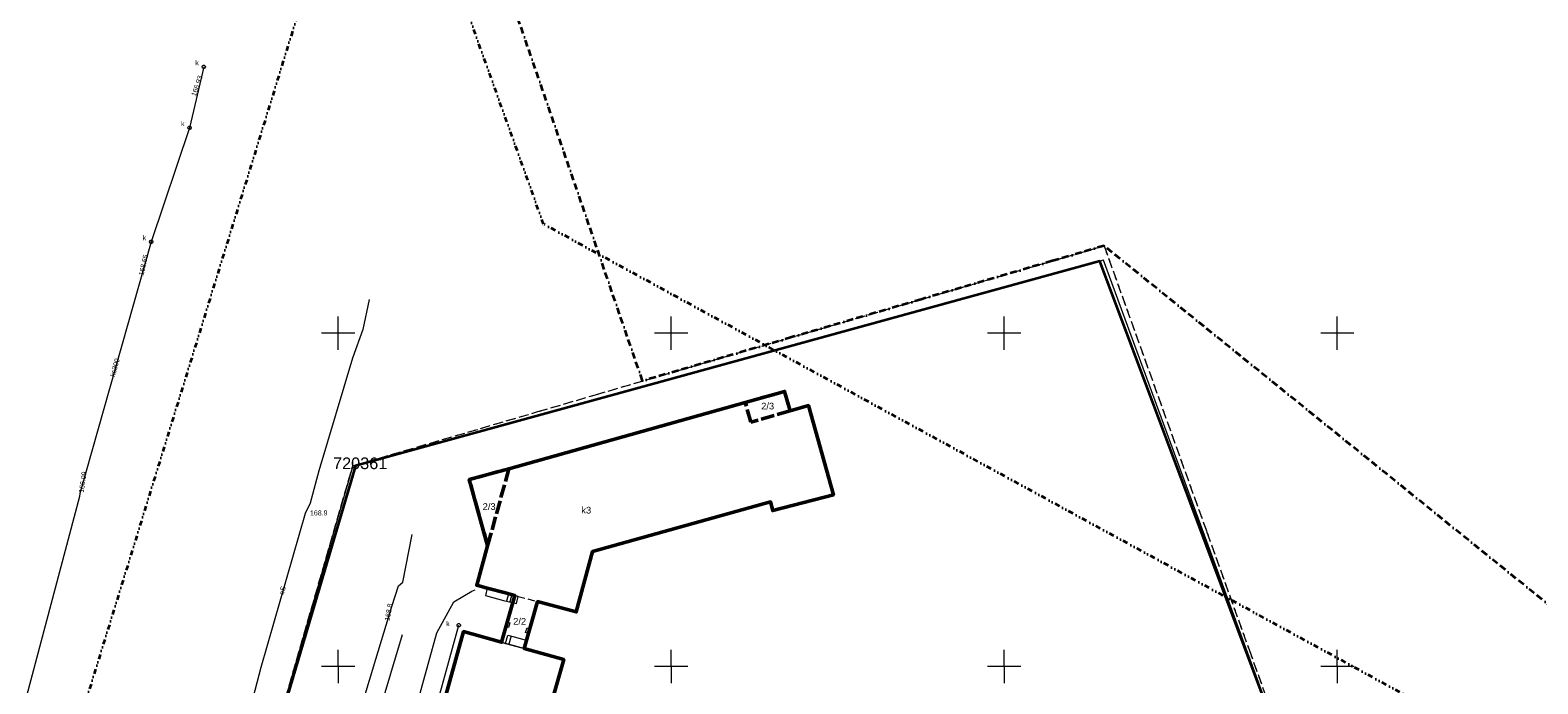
# Model space of a CAD drawing. Extents: x 7503703 to 7518012, y 5690450 to 5705715.
# Tile 44 of 50: x 7512554 to 7512780, y 5696997 to 5697095. Entities that reach past the tile are written whole.
import ezdxf
from ezdxf.enums import TextEntityAlignment as Align

# ---------------------------------------------------------------- set-up
doc = ezdxf.new("R2010")
doc.units = 0
for name, pattern in [('DWUKROPK1_5-3', [2.23, 0.75, -0.46, 0.05, -0.46, 0.05, -0.46]), ('KROPK2-2-2', [3.49, 1, -0.47, 0.05, -0.47, 1, -0.5]), ('PRZER1-1', [1, 0.5, -0.5]), ('PRZER2-1', [1.5, 1, -0.5]), ('PRZER3-1', [2, 1.5, -0.5]), ('PRZER4-1', [2.5, 2, -0.5])]:
    doc.linetypes.add(name, pattern=pattern)
doc.layers.get('0').update_dxf_attribs({"linetype": 'CONTINUOUS'})
for name, color, linetype, lineweight in [('EGBA', 7, 'CONTINUOUS', 50), ('EGBA_O', 7, 'CONTINUOUS', 50), ('EGBL', 7, 'CONTINUOUS', 18), ('EGBL_O', 7, 'CONTINUOUS', 18), ('EGBN', 7, 'CONTINUOUS', 18), ('EGBO', 7, 'CONTINUOUS', 18), ('EGBS', 7, 'CONTINUOUS', 18), ('EGBU', 7, 'CONTINUOUS', 50), ('EGBU_O', 7, 'CONTINUOUS', 50), ('EGDE', 7, 'CONTINUOUS', 18), ('EGPG', 7, 'CONTINUOUS', 18), ('GESGPB', 7, 'CONTINUOUS', 35), ('GESGPS', 7, 'CONTINUOUS', 35), ('GESGPS_O', 7, 'CONTINUOUS', 35), ('GUPPRZ_O', 7, 'CONTINUOUS', 18), ('OTOO', 7, 'CONTINUOUS', 35), ('Ramka sekcyjna', 7, 'CONTINUOUS', 18), ('SUPW', 7, 'CONTINUOUS', 18), ('SUPW_O', 7, 'CONTINUOUS', 18)]:
    doc.layers.add(name, color=color, linetype=linetype, lineweight=lineweight)
for name, color, linetype, lineweight, true_color in [('EGUG', 96, 'CONTINUOUS', 18, 0x008000), ('GESKLU', 96, 'CONTINUOUS', 18, 0x008000), ('SUEP', 1, 'CONTINUOUS', 18, 0xff0000), ('SUEP_O', 1, 'CONTINUOUS', 18, 0xff0000), ('SUKP', 36, 'CONTINUOUS', 18, 0x803300), ('SUKP_O', 36, 'CONTINUOUS', 18, 0x803300), ('SUWP', 5, 'CONTINUOUS', 18, 0x0000ff)]:
    doc.layers.add(name, color=color, linetype=linetype, lineweight=lineweight, true_color=true_color)
doc.styles.add('Arial', font='arial.ttf')

# ---------------------------------------------------------------- blocks, each defined once
blk = doc.blocks.new('D_GUPIWZ1_1')
at = {"color": 0}
blk.add_lwpolyline([(0, 0.25), (0.064705, 0.241481), (0.125, 0.216506), (0.176777, 0.176777), (0.216506, 0.125), (0.241481, 0.064705), (0.25, 0), (0.241481, -0.064705), (0.216506, -0.125), (0.176777, -0.176777), (0.125, -0.216506), (0.064705, -0.241481), (0, -0.25), (-0.064705, -0.241481), (-0.125, -0.216506), (-0.176777, -0.176777), (-0.216506, -0.125), (-0.241481, -0.064705), (-0.25, 0), (-0.241481, 0.064705), (-0.216506, 0.125), (-0.176777, 0.176777), (-0.125, 0.216506), (-0.064705, 0.241481)], close=True, dxfattribs=at)
blk = doc.blocks.new('D_GEPPGD1_2')
blk.add_hatch(color=0).paths.add_polyline_path([(0, -0.045), (0.013906, -0.042798), (0.02645, -0.036406), (0.036406, -0.02645), (0.042798, -0.013906), (0.045, 0), (0.042798, 0.013906), (0.036406, 0.02645), (0.02645, 0.036406), (0.013906, 0.042798), (0, 0.045), (-0.013906, 0.042798), (-0.02645, 0.036406), (-0.036406, 0.02645), (-0.042798, 0.013906), (-0.045, 0), (-0.042798, -0.013906), (-0.036406, -0.02645), (-0.02645, -0.036406), (-0.013906, -0.042798)])
blk = doc.blocks.new('D_KOLO')
blk.add_hatch(color=0).paths.add_polyline_path([(-0.175, 0), (-0.169037, -0.045293), (-0.151554, -0.0875), (-0.123744, -0.123744), (-0.0875, -0.151554), (-0.045293, -0.169037), (0, -0.175), (0.045293, -0.169037), (0.0875, -0.151554), (0.123744, -0.123744), (0.151554, -0.0875), (0.169037, -0.045293), (0.175, 0), (0.169037, 0.045293), (0.151554, 0.0875), (0.123744, 0.123744), (0.0875, 0.151554), (0.045293, 0.169037), (0, 0.175), (-0.045293, 0.169037), (-0.0875, 0.151554), (-0.123744, 0.123744), (-0.151554, 0.0875), (-0.169037, 0.045293)])

msp = doc.modelspace()

# ---------------------------------------------------------------- linework, layer by layer
at = {"layer": 'EGBA', "color": 7, "linetype": 'PRZER4-1', "lineweight": 50, "elevation": 10.18}
for points in [[(7512661.12, 5697039.6), (7512667.02, 5697041.26), (7512667.84, 5697038.35), (7512661.97, 5697036.64)], [(7512622.44, 5697018.09), (7512619.69, 5697028.03), (7512625.64, 5697029.66)]]:
    msp.add_lwpolyline(points, close=True, dxfattribs=at)
at = {"layer": 'EGBL', "color": 7, "linetype": 'PRZER2-1', "lineweight": 18, "elevation": 10.18}
msp.add_lwpolyline([(7512626.51, 5697010.64), (7512627.04, 5697010.5), (7512629.95, 5697009.72), (7512627.94, 5697002.67), (7512627.9, 5697002.68), (7512626.09, 5697003.18), (7512625.13, 5697003.45), (7512624.54, 5697003.62)], close=True, dxfattribs=at)
at = {"layer": 'EGBN', "color": 7, "linetype": 'Continuous', "lineweight": 18, "elevation": 10.18}
msp.add_lwpolyline([(7512618.83, 5697005.21), (7512622.94, 5697004.06), (7512624.54, 5697003.62), (7512625.13, 5697003.45), (7512626.09, 5697003.18), (7512627.94, 5697002.67), (7512633.86, 5697001.01), (7512628.1, 5696980.79), (7512627.96, 5696980.29), (7512625.14, 5696981.12), (7512624.27, 5696977.95), (7512614.79, 5696943.74), (7512613.84, 5696940.31), (7512612.25, 5696934.56), (7512600.16, 5696937.97), (7512605.91, 5696958.69), (7512607.4, 5696964.05)], close=True, dxfattribs=at)
at = {"layer": 'EGBO', "color": 7, "linetype": 'Continuous', "lineweight": 18, "elevation": 10.18}
for points in [[(7512625.28, 5697005.89), (7512625.5, 5697006.61), (7512625.8, 5697006.53), (7512625.59, 5697005.82)], [(7512628.14, 5697005.09), (7512628.39, 5697005.79), (7512628.71, 5697005.69), (7512628.47, 5697004.99)]]:
    msp.add_lwpolyline(points, close=True, dxfattribs=at)
at = {"layer": 'EGBS', "color": 7, "linetype": 'Continuous', "lineweight": 18, "elevation": 10.18}
for points in [[(7512627.04, 5697010.5), (7512626.51, 5697010.64), (7512625.11, 5697011.02), (7512622.39, 5697011.74), (7512622.12, 5697010.65), (7512624.81, 5697009.9), (7512626.76, 5697009.41)], [(7512625.48, 5697004.7), (7512626.43, 5697004.43), (7512628.25, 5697003.95), (7512627.9, 5697002.68), (7512626.09, 5697003.18), (7512625.13, 5697003.45)]]:
    msp.add_lwpolyline(points, close=True, dxfattribs=at)
for points in [[(7512625.59, 5697010.89), (7512625.29, 5697009.78)], [(7512626.07, 5697010.76), (7512625.78, 5697009.66)], [(7512626.56, 5697010.63), (7512626.27, 5697009.53)], [(7512625.96, 5697004.57), (7512625.6, 5697003.32)]]:
    msp.add_lwpolyline(points, dxfattribs=at)
at = {"layer": 'EGBU', "color": 18, "linetype": 'Continuous', "lineweight": 50, "true_color": 0x0a0909, "elevation": 10.18}
msp.add_lwpolyline([(7512607.4, 5696964.05), (7512618.83, 5697005.21), (7512622.94, 5697004.06), (7512624.54, 5697003.62), (7512626.51, 5697010.64), (7512625.11, 5697011.02), (7512622.39, 5697011.74), (7512620.82, 5697012.16), (7512622.44, 5697018.09), (7512619.69, 5697028.03), (7512625.64, 5697029.66), (7512661.12, 5697039.6), (7512667.02, 5697041.26), (7512667.84, 5697038.35), (7512670.61, 5697039.14), (7512674.34, 5697025.75), (7512665.25, 5697023.37), (7512664.91, 5697024.69), (7512638.18, 5697017.23), (7512635.75, 5697008.17), (7512629.95, 5697009.72), (7512627.94, 5697002.67), (7512633.86, 5697001.01), (7512628.1, 5696980.79)], dxfattribs=at)
at = {"layer": 'EGDE', "color": 7, "linetype": 'Continuous', "lineweight": 18, "elevation": 10.22}
msp.add_lwpolyline([(7512752.1, 5696959.78), (7512714.88, 5697060.96), (7512602.59, 5697030.11), (7512602.2, 5697030.09), (7512584.28, 5696968.2), (7512583.54, 5696965.7), (7512574.44, 5696934.65), (7512615.08, 5696923.45), (7512621.02, 5696921.69), (7512693.48, 5696901.9)], close=True, dxfattribs=at)
at = {"layer": 'EGUG', "color": 96, "linetype": 'PRZER1-1', "lineweight": 18, "true_color": 0x008000, "elevation": 10.08}
msp.add_lwpolyline([(7512574.44, 5696934.65), (7512583.54, 5696965.7), (7512584.28, 5696968.2), (7512602.2, 5697030.09), (7512630, 5697038.23), (7512638.64, 5697040.76), (7512668.06, 5697049.38), (7512687.52, 5697055.08), (7512707.18, 5697060.84), (7512714.98, 5697063.12), (7512730.35, 5697020.33), (7512730.42, 5697020.14), (7512736.74, 5697002.53), (7512742.78, 5696985.74), (7512748.86, 5696968.75), (7512752.1, 5696959.78), (7512693.48, 5696901.9), (7512621.02, 5696921.69), (7512615.08, 5696923.45)], close=True, dxfattribs=at)
at = {"layer": 'GESGPB', "color": 7, "linetype": 'DWUKROPK1_5-3', "lineweight": 35, "elevation": 10.1}
msp.add_lwpolyline([(7512599.33, 5697115.34), (7512556.49, 5696976.56), (7512542.82, 5696980.68), (7512539.74, 5696981.62), (7512535.87, 5696982.78), (7512528.93, 5696984.87), (7512521.99, 5696986.96), (7512517.45, 5696971.65), (7512513.45, 5696958.15), (7512506.04, 5696933.27), (7512834.02, 5696832.04), (7512839.07, 5696834.82), (7512845.96, 5696838.6), (7512853.09, 5696845.4), (7512853.94, 5696848.24), (7512867.19, 5696892.53), (7512874.83, 5696917.94), (7512878.73, 5696930.93), (7512790.06, 5696979.37), (7512630.84, 5697066.38), (7512611.81, 5697119.39)], close=True, dxfattribs=at)
at = {"layer": 'GESGPS', "color": 7, "linetype": 'KROPK2-2-2', "lineweight": 35, "elevation": 10.1}
msp.add_lwpolyline([(7512435.99, 5696952), (7512639.72, 5696890.87), (7512656.12, 5696886.39), (7512674.49, 5696883.75), (7512697.62, 5696871.76), (7512834.02, 5696832.04), (7512839.07, 5696834.82), (7512845.96, 5696838.6), (7512853.09, 5696845.4), (7512853.94, 5696848.24), (7512867.19, 5696892.53), (7512874.83, 5696917.94), (7512878.73, 5696930.93), (7512714.98, 5697063.12), (7512707.18, 5697060.84), (7512687.52, 5697055.08), (7512668.06, 5697049.38), (7512645.7, 5697042.83), (7512618.88, 5697120.89)], dxfattribs=at)
at = {"layer": 'GESKLU', "color": 96, "linetype": 'PRZER3-1', "lineweight": 18, "true_color": 0x008000, "elevation": 10.06}
msp.add_lwpolyline([(7512574.44, 5696934.65), (7512583.54, 5696965.7), (7512584.28, 5696968.2), (7512602.2, 5697030.09), (7512630, 5697038.23), (7512638.64, 5697040.76), (7512668.06, 5697049.38), (7512687.52, 5697055.08), (7512707.18, 5697060.84), (7512714.98, 5697063.12), (7512730.35, 5697020.33), (7512730.42, 5697020.14), (7512736.74, 5697002.53), (7512742.78, 5696985.74), (7512748.86, 5696968.75), (7512752.1, 5696959.78), (7512693.48, 5696901.9), (7512621.02, 5696921.69), (7512615.08, 5696923.45)], close=True, dxfattribs=at)
at = {"layer": 'OTOO', "color": 7, "linetype": 'Continuous', "lineweight": 35, "elevation": 10.18}
msp.add_lwpolyline([(7512710.12, 5696918.33), (7512752.1, 5696959.78), (7512748.86, 5696968.75), (7512714.33, 5697060.81), (7512602.59, 5697030.11), (7512584.28, 5696968.2)], dxfattribs=at)
at = {"layer": 'Ramka sekcyjna', "color": 7, "linetype": 'Continuous', "lineweight": 18, "elevation": 100, "flags": 128}
for points in [[(7512600, 5697047.5), (7512600, 5697052.5)], [(7512650, 5697047.5), (7512650, 5697052.5)], [(7512700, 5697047.5), (7512700, 5697052.5)], [(7512750, 5697047.5), (7512750, 5697052.5)], [(7512602.5, 5697050), (7512597.5, 5697050)], [(7512652.5, 5697050), (7512647.5, 5697050)], [(7512702.5, 5697050), (7512697.5, 5697050)], [(7512752.5, 5697050), (7512747.5, 5697050)], [(7512600, 5697000), (7512600, 5697002.5)], [(7512650, 5697000), (7512650, 5697002.5)], [(7512700, 5697000), (7512700, 5697002.5)], [(7512750, 5697000), (7512750, 5697002.5)], [(7512602.5, 5697000), (7512597.5, 5697000)], [(7512602.5, 5697000), (7512597.5, 5697000)], [(7512600, 5697000), (7512600, 5696997.5)], [(7512652.5, 5697000), (7512647.5, 5697000)], [(7512652.5, 5697000), (7512647.5, 5697000)], [(7512650, 5697000), (7512650, 5696997.5)], [(7512702.5, 5697000), (7512697.5, 5697000)], [(7512702.5, 5697000), (7512697.5, 5697000)], [(7512700, 5697000), (7512700, 5696997.5)], [(7512752.5, 5697000), (7512747.5, 5697000)], [(7512752.5, 5697000), (7512747.5, 5697000)], [(7512750, 5697000), (7512750, 5696997.5)]]:
    msp.add_lwpolyline(points, dxfattribs=at)
at = {"layer": 'SUEP', "color": 1, "linetype": 'Continuous', "lineweight": 18, "true_color": 0xff0000, "elevation": 10.14}
for points in [[(7512604.64, 5697055.04), (7512603.73, 5697050.54), (7512602.15, 5697046.26), (7512597.11, 5697029.36), (7512595.79, 5697024.47), (7512595.03, 5697022.94), (7512588.38, 5696999.81), (7512586.05, 5696990.81)], [(7512592.07, 5696955.35), (7512596.14, 5696968.61), (7512602.68, 5696991.12), (7512605.68, 5697001.09), (7512608.07, 5697008.99), (7512609.08, 5697012.1), (7512609.69, 5697012.63), (7512611.12, 5697019.81)], [(7512602.49, 5696953), (7512601.89, 5696958.36), (7512614.82, 5697005.01), (7512617.39, 5697009.66), (7512620.08, 5697011.3), (7512620.55, 5697011.48)]]:
    msp.add_lwpolyline(points, dxfattribs=at)
at = {"layer": 'SUKP', "color": 36, "linetype": 'Continuous', "lineweight": 18, "true_color": 0x803300, "elevation": 10.14}
for points in [[(7512579.83, 5697089.97), (7512577.69, 5697080.82), (7512571.93, 5697063.71), (7512561.2, 5697025.94), (7512561.15, 5697025.47), (7512553.23, 5696995.53), (7512553.04, 5696995.07), (7512552.85, 5696994.6), (7512548.22, 5696979.06), (7512548.13, 5696978.75), (7512539.57, 5696950.24), (7512539.43, 5696949.79), (7512539.28, 5696949.32), (7512534.19, 5696929.74)], [(7512599.25, 5696937.68), (7512599.34, 5696938.06), (7512618.11, 5697006.17)]]:
    msp.add_lwpolyline(points, dxfattribs=at)
at = {"layer": 'SUWP', "color": 5, "linetype": 'Continuous', "lineweight": 18, "true_color": 0x0000ff, "elevation": 10.14}
msp.add_lwpolyline([(7512609.59, 5697004.75), (7512597.37, 5696963.74), (7512597.07, 5696962.63), (7512597.01, 5696961.96), (7512594.29, 5696952.36), (7512589.52, 5696934.65), (7512631.09, 5696923.46)], dxfattribs=at)

# ---------------------------------------------------------------- block references
at = {"layer": 'EGPG', "color": 7, "linetype": 'Continuous', "lineweight": 18}
for p in [(7512714.98, 5697063.12, 10.24), (7512707.18, 5697060.84, 10.24), (7512714.88, 5697060.96, 10.24), (7512687.52, 5697055.08, 10.24), (7512668.06, 5697049.38, 10.24), (7512638.64, 5697040.76, 10.24), (7512630, 5697038.23, 10.24), (7512602.2, 5697030.09, 10.24), (7512602.59, 5697030.11, 10.24), (7512730.35, 5697020.33, 10.24), (7512730.42, 5697020.14, 10.24), (7512736.74, 5697002.53, 10.24)]:
    msp.add_blockref('D_GEPPGD1_2', p, dxfattribs=at)
at = {"layer": 'OTOO', "color": 7, "linetype": 'Continuous', "lineweight": 35}
for p, rotation in [((7512709.09, 5697059.37, 10.18), 195.359704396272), ((7512709.09, 5697059.37, 10.18), 195.359704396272), ((7512701.85, 5697057.38, 10.18), 195.359704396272), ((7512701.85, 5697057.38, 10.18), 195.359704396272), ((7512715.8, 5697056.91, 10.18), 110.555303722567), ((7512715.8, 5697056.91, 10.18), 110.555303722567), ((7512694.62, 5697055.39, 10.18), 195.359704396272), ((7512694.62, 5697055.39, 10.18), 195.359704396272), ((7512680.16, 5697051.42, 10.18), 195.359704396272), ((7512680.16, 5697051.42, 10.18), 195.359704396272), ((7512687.39, 5697053.41, 10.18), 195.359704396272), ((7512687.39, 5697053.41, 10.18), 195.359704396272), ((7512672.93, 5697049.43, 10.18), 195.359704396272), ((7512672.93, 5697049.43, 10.18), 195.359704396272), ((7512718.43, 5697049.89, 10.18), 110.555303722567), ((7512718.43, 5697049.89, 10.18), 110.555303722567), ((7512665.69, 5697047.45, 10.18), 195.359704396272), ((7512665.69, 5697047.45, 10.18), 195.359704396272), ((7512658.46, 5697045.46, 10.18), 195.359704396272), ((7512658.46, 5697045.46, 10.18), 195.359704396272), ((7512651.23, 5697043.47, 10.18), 195.359704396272), ((7512651.23, 5697043.47, 10.18), 195.359704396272), ((7512721.06, 5697042.87, 10.18), 110.555303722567), ((7512721.06, 5697042.87, 10.18), 110.555303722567), ((7512644, 5697041.49, 10.18), 195.359704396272), ((7512644, 5697041.49, 10.18), 195.359704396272), ((7512636.76, 5697039.5, 10.18), 195.359704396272), ((7512636.76, 5697039.5, 10.18), 195.359704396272), ((7512622.3, 5697035.53, 10.18), 195.359704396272), ((7512622.3, 5697035.53, 10.18), 195.359704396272), ((7512629.53, 5697037.51, 10.18), 195.359704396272), ((7512629.53, 5697037.51, 10.18), 195.359704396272), ((7512723.7, 5697035.85, 10.18), 110.555303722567), ((7512723.7, 5697035.85, 10.18), 110.555303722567), ((7512615.07, 5697033.54, 10.18), 195.359704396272), ((7512615.07, 5697033.54, 10.18), 195.359704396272), ((7512607.84, 5697031.55, 10.18), 195.359704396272), ((7512607.84, 5697031.55, 10.18), 195.359704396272), ((7512726.33, 5697028.82, 10.18), 110.555303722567), ((7512726.33, 5697028.82, 10.18), 110.555303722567), ((7512600.88, 5697024.33, 10.18), 253.525386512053), ((7512600.88, 5697024.33, 10.18), 253.525386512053), ((7512728.96, 5697021.8, 10.18), 110.555303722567), ((7512728.96, 5697021.8, 10.18), 110.555303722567), ((7512598.75, 5697017.14, 10.18), 253.525386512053), ((7512598.75, 5697017.14, 10.18), 253.525386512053), ((7512731.6, 5697014.78, 10.18), 110.555303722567), ((7512731.6, 5697014.78, 10.18), 110.555303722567), ((7512596.62, 5697009.94, 10.18), 253.525386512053), ((7512596.62, 5697009.94, 10.18), 253.525386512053), ((7512734.23, 5697007.75, 10.18), 110.555303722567), ((7512734.23, 5697007.75, 10.18), 110.555303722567), ((7512594.5, 5697002.75, 10.18), 253.525386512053), ((7512594.5, 5697002.75, 10.18), 253.525386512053), ((7512736.86, 5697000.73, 10.18), 110.555303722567), ((7512736.86, 5697000.73, 10.18), 110.555303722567)]:
    msp.add_blockref('D_KOLO', p, dxfattribs=dict(at, rotation=rotation))
at = {"layer": 'SUPW', "color": 7, "linetype": 'Continuous', "lineweight": 18}
for p in [(7512579.83, 5697089.97, 10.18), (7512577.69, 5697080.82, 10.18), (7512571.93, 5697063.71, 10.18), (7512618.11, 5697006.17, 10.18)]:
    msp.add_blockref('D_GUPIWZ1_1', p, dxfattribs=at)

# ---------------------------------------------------------------- texts
at = {"layer": 'EGBA_O', "color": 7, "linetype": 'Continuous', "lineweight": 0, "style": 'Arial'}
for p in [(7512664.48, 5697038.56, 10.8), (7512622.67, 5697023.48, 10.8)]:
    msp.add_text('2/3', height=1, dxfattribs=at).set_placement(p, align=Align.CENTER)
at = {"layer": 'EGBL_O', "color": 7, "linetype": 'Continuous', "lineweight": 0, "style": 'Arial'}
msp.add_text('2/2', height=1, dxfattribs=at).set_placement((7512627.25, 5697006.26, 10.8), align=Align.CENTER)
at = {"layer": 'EGBU_O', "color": 7, "linetype": 'Continuous', "lineweight": 0, "style": 'Arial'}
msp.add_text('k3', height=1, dxfattribs=at).set_placement((7512637.25, 5697022.94, 10.8), align=Align.CENTER)
at = {"layer": 'GESGPS_O', "color": 7, "linetype": 'Continuous', "lineweight": 0, "style": 'Arial'}
msp.add_text('720361', height=1.75, dxfattribs=at).set_placement((7512603.31, 5697029.6, 10.8), align=Align.CENTER)
at = {"layer": 'GUPPRZ_O', "color": 36, "linetype": 'Continuous', "lineweight": 0, "true_color": 0x803300, "style": 'Arial'}
for s, rotation, p in [('166.93', 71.1075, (7512578.63, 5697085.48, 10.8)), ('168.65', 77.1851, (7512570.78, 5697058.59, 10.8)), ('166.09', 81.7827, (7512561.8, 5697026.01, 10.8))]:
    msp.add_text(s, height=0.75, rotation=rotation, dxfattribs=at).set_placement(p)
at = {"layer": 'GUPPRZ_O', "color": 1, "linetype": 'Continuous', "lineweight": 0, "true_color": 0xff0000, "style": 'Arial'}
msp.add_text('168.9', height=0.75, dxfattribs=at).set_placement((7512595.78, 5697022.65, 10.8))
msp.add_text('168.8', height=0.75, rotation=80.483, dxfattribs=at).set_placement((7512607.72, 5697006.77, 10.8))
at = {"layer": 'SUEP_O', "color": 1, "linetype": 'Continuous', "lineweight": 0, "true_color": 0xff0000, "style": 'Arial'}
msp.add_text('eS', height=0.75, rotation=73.9649, dxfattribs=at).set_placement((7512591.99, 5697011.29, 10.8), align=Align.CENTER)
at = {"layer": 'SUKP_O', "color": 36, "linetype": 'Continuous', "lineweight": 0, "true_color": 0x803300, "style": 'Arial'}
msp.add_text('ks300', height=0.75, rotation=74.1357, dxfattribs=at).set_placement((7512566.85, 5697044.75, 10.8), align=Align.CENTER)
at = {"layer": 'SUPW_O', "color": 7, "linetype": 'Continuous', "lineweight": 0, "style": 'Arial'}
for p in [(7512579.08, 5697090.22, 10.8), (7512576.94, 5697081.07, 10.8), (7512571.18, 5697063.96, 10.8), (7512616.75, 5697006.04, 10.8)]:
    msp.add_text('k', height=0.75, dxfattribs=at).set_placement(p, align=Align.RIGHT)

doc.saveas('drawing.dxf')
